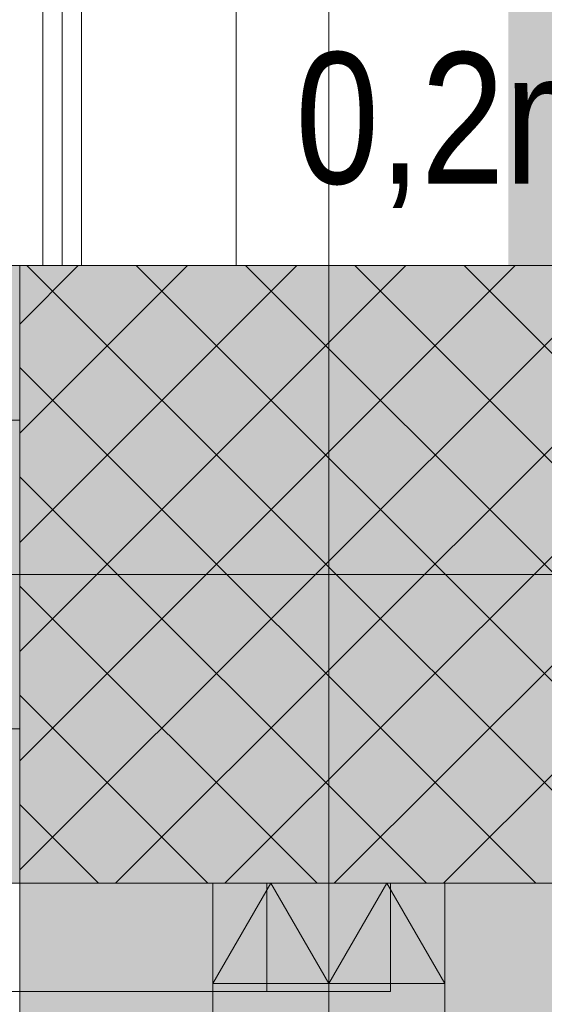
# Model space of a CAD drawing. Extents: x -620 to 300, y 62 to 1162.
# Tile 92 of 256: x 35.42 to 42.21, y 603.89 to 616.64. Entities that reach past the tile are written whole.
import ezdxf
from ezdxf.lldxf.tags import DXFTag

# ---------------------------------------------------------------- set-up
doc = ezdxf.new("R2010")
doc.units = 0
doc.layers.get('0').update_dxf_attribs({"lineweight": 13})
for name, color, linetype, lineweight, true_color in [('00 -Bauelemente -Dämmung innen', 7, 'Continuous', 9, 0xff7fe6), ('00 -Bauelemente -Gipskarton', 7, 'Continuous', 9, 0xff7fe6), ('30 -33 Aussenwände- 3 Aussenstützen', 7, 'Continuous', 50, 0x0000dd), ('30 -34 Innenwände- 2 nichttragend', 7, 'Continuous', 18, 0xff7fe6), ('30 -34 Innenwände- 4 Türen_Fenster', 7, 'Continuous', 15, 0x9955ff), ('30 -35 Decken- 1 Konstruktion-Träger- Stahlbeton', 7, 'Continuous', 13, 0x33aa00), ('30 -35 Decken- 11 Durchbruch', 5, 'Continuous', 15, 0x0000ff), ('40 -47 Nutzungspez. Anlagen- 4 Feuerlöschanlagen', 7, 'Continuous', 9, 0xff7fff), ('70 -72 Beschriftung- 2 Beschriftung Bauteile', 7, 'Continuous', 9, 0x9999ff), ('iwb_Layout BA_Markierung', 7, 'Continuous', 9, 0xbadcdc), ('iwb_Schraffur_F90_feuerbestaendig', 1, 'Continuous', 13, 0xff0000), ('iwb_Schraffur_Unterzug', 7, 'Continuous', 5, 0xffffcc)]:
    doc.layers.add(name, color=color, linetype=linetype, lineweight=lineweight, true_color=true_color)
doc.layers.add('70 -71 Achsen- 1 Gebäudeachsen', color=7, linetype='STRICHPUNKT2-A06G94XR8I', lineweight=18)
doc.styles.get("Standard").update_dxf_attribs({"font": 'ARIALN.TTF'})
tags = doc.linetypes.add('fein_strichliert-A06G94XS8I', pattern=[4, 1, -2, 1]).pattern_tags.tags
tags[8:9] = [DXFTag(74, 4), DXFTag(75, 0), DXFTag(340, '0'), DXFTag(46, 0.0), DXFTag(50, 0.0), DXFTag(44, 0.0), DXFTag(45, 0.0)]
tags[6:7] = [DXFTag(74, 4), DXFTag(75, 0), DXFTag(340, '0'), DXFTag(46, 0.0), DXFTag(50, 0.0), DXFTag(44, 0.0), DXFTag(45, 0.0)]
tags[4:5] = [DXFTag(74, 4), DXFTag(75, 0), DXFTag(340, '0'), DXFTag(46, 0.0), DXFTag(50, 0.0), DXFTag(44, 0.0), DXFTag(45, 0.0)]
tags = doc.linetypes.add('STRICHPUNKT2-A06G94XR8I', pattern=[12.7, 6.35, -3.175, 0, -3.175]).pattern_tags.tags
tags[10:11] = [DXFTag(74, 4), DXFTag(75, 0), DXFTag(340, '0'), DXFTag(46, 0.0), DXFTag(50, 0.0), DXFTag(44, 0.0), DXFTag(45, 0.0)]
tags[8:9] = [DXFTag(74, 4), DXFTag(75, 0), DXFTag(340, '0'), DXFTag(46, 0.0), DXFTag(50, 0.0), DXFTag(44, 0.0), DXFTag(45, 0.0)]
tags[6:7] = [DXFTag(74, 4), DXFTag(75, 0), DXFTag(340, '0'), DXFTag(46, 0.0), DXFTag(50, 0.0), DXFTag(44, 0.0), DXFTag(45, 0.0)]
tags[4:5] = [DXFTag(74, 4), DXFTag(75, 0), DXFTag(340, '0'), DXFTag(46, 0.0), DXFTag(50, 0.0), DXFTag(44, 0.0), DXFTag(45, 0.0)]

# ---------------------------------------------------------------- blocks, each defined once
blk = doc.blocks.new('Polygon-A06G94XL8I')
at = {"color": 0, "linetype": 'ByBlock', "lineweight": -2, "ltscale": 0.13}
blk.add_solid([(41.831, 86.61), (41.664, 1083.814), (76.501, 86.518), (76.501, 1083.814)], dxfattribs=at)
blk = doc.blocks.new('Referenz-A06G94XT8I')
at = {"layer": '00 -Bauelemente -Dämmung innen', "color": 0, "linetype": 'Continuous', "lineweight": -2, "ltscale": 0.13}
for p, q in [((36.22, 724.153), (36.22, 613.453)), ((38.22, 724.153), (38.22, 613.453))]:
    blk.add_line(p, q, dxfattribs=at)
at = {"layer": '00 -Bauelemente -Gipskarton', "color": 0, "linetype": 'Continuous', "lineweight": -2, "ltscale": 0.13}
for p, q in [((35.72, 724.153), (35.72, 613.453)), ((35.97, 724.153), (35.97, 613.453)), ((36.22, 724.153), (36.22, 613.453))]:
    blk.add_line(p, q, dxfattribs=at)
at = {"layer": '30 -33 Aussenwände- 3 Aussenstützen', "color": 0, "lineweight": -2}
for p, q in [((35.42, 612.697), (36.177, 613.453)), ((35.42, 611.283), (37.591, 613.453)), ((35.42, 609.869), (39.005, 613.453)), ((35.42, 608.455), (40.419, 613.453)), ((35.42, 607.04), (41.834, 613.453)), ((35.42, 605.626), (43.248, 613.453)), ((35.513, 613.453), (43.42, 605.546)), ((36.927, 613.453), (43.42, 606.96)), ((38.341, 613.453), (43.42, 608.374)), ((39.756, 613.453), (43.42, 609.789)), ((41.17, 613.453), (43.42, 611.203)), ((36.662, 605.453), (43.42, 612.212)), ((35.42, 612.132), (42.099, 605.453)), ((38.076, 605.453), (43.42, 610.798)), ((35.42, 610.718), (40.685, 605.453)), ((39.42, 610.453), (39.42, 608.453)), ((38.42, 609.453), (40.42, 609.453)), ((39.49, 605.453), (43.42, 609.383)), ((35.42, 609.303), (39.27, 605.453)), ((40.905, 605.453), (43.42, 607.969)), ((35.42, 607.889), (37.856, 605.453)), ((35.42, 606.475), (36.442, 605.453))]:
    blk.add_line(p, q, dxfattribs=at)
at = {"layer": '30 -33 Aussenwände- 3 Aussenstützen', "color": 0, "linetype": 'Continuous', "lineweight": -2, "ltscale": 0.13}
for p, q in [((43.42, 613.453), (35.42, 613.453)), ((35.42, 613.453), (35.42, 605.453)), ((35.42, 605.453), (43.42, 605.453))]:
    blk.add_line(p, q, dxfattribs=at)
at = {"layer": '30 -34 Innenwände- 2 nichttragend', "color": 0, "linetype": 'Continuous', "lineweight": -2, "ltscale": 0.13}
for p, q in [((35.72, 724.153), (35.72, 613.453)), ((38.22, 724.153), (38.22, 613.453)), ((35.72, 613.453), (38.22, 613.453)), ((38.17, 605.453), (37.92, 605.453)), ((38.17, 605.453), (37.92, 605.453)), ((40.92, 605.453), (37.92, 605.453)), ((38.42, 605.453), (38.17, 605.453)), ((40.92, 605.453), (38.17, 605.453)), ((40.42, 605.453), (38.42, 605.453)), ((40.67, 605.453), (40.42, 605.453)), ((40.92, 605.453), (40.67, 605.453))]:
    blk.add_line(p, q, dxfattribs=at)
at = {"layer": '30 -34 Innenwände- 4 Türen_Fenster', "color": 0, "linetype": 'fein_strichliert-A06G94XS8I', "lineweight": -2, "ltscale": 0.13}
for p, q in [((37.92, 553.453), (37.92, 605.453)), ((40.92, 553.453), (40.92, 605.453)), ((38.62, 604.053), (14.02, 604.053))]:
    blk.add_line(p, q, dxfattribs=at)
at = {"layer": '30 -34 Innenwände- 4 Türen_Fenster', "color": 0, "linetype": 'Continuous', "lineweight": -2, "ltscale": 0.13}
for p, q in [((38.62, 604.053), (38.62, 605.453)), ((38.62, 605.453), (40.22, 605.453)), ((40.22, 605.453), (40.22, 604.053)), ((40.22, 604.053), (38.62, 604.053))]:
    blk.add_line(p, q, dxfattribs=at)
at = {"layer": '30 -34 Innenwände- 4 Türen_Fenster', "color": 0, "linetype": 'fein_strichliert-A06G94XS8I', "lineweight": -2, "ltscale": 0.13}
blk.add_ellipse((38.62, 604.053), major_axis=(-24.6, 0), ratio=1, start_param=0, end_param=1.570796, dxfattribs=at)
at = {"layer": '30 -35 Decken- 1 Konstruktion-Träger- Stahlbeton', "color": 0, "linetype": 'fein_strichliert-A06G94XS8I', "lineweight": -2, "ltscale": 0.13}
for p, q in [((76.501, 613.453), (-451.58, 613.453)), ((76.501, 605.453), (-451.58, 605.453)), ((35.42, 223.453), (35.42, 605.453))]:
    blk.add_line(p, q, dxfattribs=at)
at = {"layer": '30 -35 Decken- 1 Konstruktion-Träger- Stahlbeton', "color": 0, "lineweight": -2}
blk.add_line((35.42, 605.453), (43.42, 605.453), dxfattribs=at)
at = {"layer": '40 -47 Nutzungspez. Anlagen- 4 Feuerlöschanlagen', "color": 0, "linetype": 'Continuous', "lineweight": -2, "ltscale": 0.13}
for p, q in [((31.42, 611.453), (35.42, 611.453)), ((35.42, 611.453), (35.42, 607.453)), ((35.42, 607.453), (31.42, 607.453))]:
    blk.add_line(p, q, dxfattribs=at)
at = {"layer": '70 -71 Achsen- 1 Gebäudeachsen', "color": 0, "linetype": 'STRICHPUNKT2-A06G94XR8I', "lineweight": -2, "ltscale": 0.13}
for p, q in [((39.42, 1084.393), (39.42, 84.953)), ((-538.631, 609.453), (76.501, 609.453))]:
    blk.add_line(p, q, dxfattribs=at)
at = {"layer": '70 -72 Beschriftung- 2 Beschriftung Bauteile', "color": 0, "lineweight": -2}
for p, q in [((37.92, 604.154), (38.67, 605.453)), ((38.67, 605.453), (39.42, 604.154)), ((39.42, 604.154), (40.17, 605.453)), ((40.17, 605.453), (40.92, 604.154)), ((39.42, 604.154), (37.92, 604.154)), ((40.92, 604.154), (39.42, 604.154))]:
    blk.add_line(p, q, dxfattribs=at)
for points in [[(38.67, 604.154), (37.92, 604.154), (38.67, 605.453)], [(38.67, 604.154), (38.67, 605.453), (39.42, 604.154)], [(40.17, 604.154), (39.42, 604.154), (40.17, 605.453)], [(40.17, 604.154), (40.17, 605.453), (40.92, 604.154)]]:
    blk.add_solid(points, dxfattribs=at)
at = {"layer": '30 -35 Decken- 11 Durchbruch', "color": 0, "linetype": 'Continuous', "lineweight": -2, "ltscale": 0.13, "insert": (38.988, 616.215), "char_height": 1.7, "attachment_point": 1}
blk.add_mtext('{\\fArial Narrow;0,2m/0,2m}', dxfattribs=at)
blk = doc.blocks.new('Referenz-A06G94XV8I')
at = {"layer": 'iwb_Schraffur_F90_feuerbestaendig', "linetype": 'Continuous', "ltscale": 0.13}
for points in [[(43.421, 606.953), (40.221, 605.453), (38.621, 613.453)], [(43.421, 606.953), (38.621, 613.453), (62.421, 613.453)], [(40.221, 604.053), (38.621, 604.053), (38.621, 613.453)], [(40.221, 604.053), (38.621, 613.453), (40.221, 605.453)], [(43.421, 606.953), (43.421, 605.453), (40.221, 605.453)]]:
    blk.add_solid(points, dxfattribs=at)
at = {"layer": 'iwb_Schraffur_Unterzug', "linetype": 'Continuous', "ltscale": 0.13}
for points in [[(-538.631, 613.453), (76.501, 613.453), (76.501, 607.295)], [(-538.631, 613.453), (76.501, 607.295), (-538.631, 609.79)], [(-538.631, 609.79), (76.501, 607.295), (76.501, 605.453)], [(-538.631, 609.79), (76.501, 605.453), (-538.631, 605.453)], [(35.421, 223.953), (35.421, 605.453), (43.421, 223.953), (43.421, 605.453)]]:
    blk.add_solid(points, dxfattribs=at)

msp = doc.modelspace()

# ---------------------------------------------------------------- block references
at = {"color": 8, "lineweight": 13, "ltscale": 0.13, "true_color": 0x808080}
msp.add_blockref('Referenz-A06G94XT8I', (0, 0), dxfattribs=at)
at = {"color": 8, "lineweight": 25, "ltscale": 0.25, "true_color": 0x808080}
msp.add_blockref('Referenz-A06G94XV8I', (0, 0), dxfattribs=at)
at = {"layer": 'iwb_Layout BA_Markierung', "ltscale": 0.13}
msp.add_blockref('Polygon-A06G94XL8I', (0, 0), dxfattribs=at)

doc.saveas('drawing.dxf')
